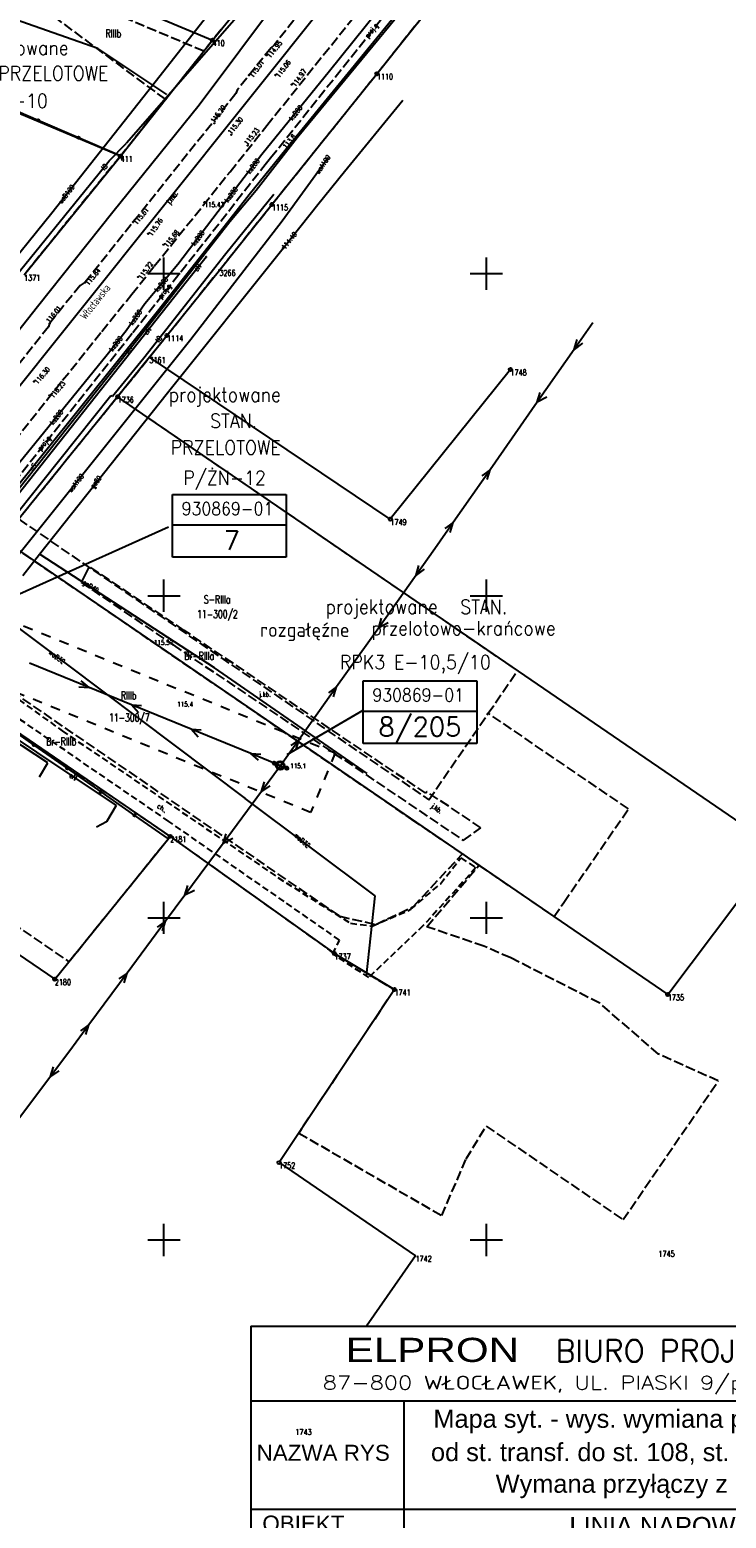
# Model space of a CAD drawing. Extents: x 6572638 to 13149531, y 5838629 to 11678088.
# Tile 30 of 37: x 6573929 to 6574037, y 5838807 to 5839038. Entities that reach past the tile are written whole.
import ezdxf
from ezdxf.enums import TextEntityAlignment as Align

# ---------------------------------------------------------------- set-up
doc = ezdxf.new("R2010")
doc.units = 0
doc.header["$MEASUREMENT"] = 0
for name, pattern in [('1', [0]), ('11', [3, 2.5, -0.5]), ('1_1', [0]), ('1_14', [0]), ('1_OTKC', [1.5, 1, -0.5]), ('1_OTKJ', [2, 1.5, -0.5]), ('2_EGBW_W', [1, 0.5, -0.5]), ('3_SUEP_A', [0]), ('3_SUGP', [0]), ('3_SUKP', [0]), ('3_SUPP_P', [2, 1.5, -0.5]), ('3_SUTP_A', [0]), ('3_SUWP', [0]), ('GDE', [0]), ('GUK', [2, 1.5, -0.5])]:
    doc.linetypes.add(name, pattern=pattern)
doc.layers.get('0').update_dxf_attribs({"color": 250, "linetype": 'CONTINUOUS'})
for name, color, linetype in [('_L_NAP', 7, 'CONTINUOUS'), ('_OPIS_KABLA', 250, 'CONTINUOUS'), ('DZIALKI', 7, 'GDE'), ('EBTPO_L_0_A', 7, '1'), ('KONTURY', 3, 'GUK'), ('NUMERY_DZIALEK', 7, 'CONTINUOUS'), ('NUMERY_KONTUROW', 3, 'CONTINUOUS'), ('NUMERY_PUNKTOW', 7, 'CONTINUOUS'), ('OPIS_LNAP', 250, 'CONTINUOUS'), ('OTK_E_T_0', 7, 'CONTINUOUS'), ('OTK_E_T_1', 7, 'CONTINUOUS'), ('OTK_E_T_8', 7, 'CONTINUOUS'), ('OTK_L_0', 7, '1_OTKJ'), ('OTK_L_18', 7, '1_1'), ('OTK_L_2', 7, '1_OTKC'), ('OTO_L_0', 7, 'CONTINUOUS'), ('OTR_T_0', 7, 'CONTINUOUS'), ('OTR_T_1', 7, 'CONTINUOUS'), ('P_SUGP_E_T_0', 52, 'CONTINUOUS'), ('P_SUGP_L_0', 52, '3_SUPP_P'), ('PUNKTY', 7, 'CONTINUOUS'), ('SUEP_E_T_0', 1, 'CONTINUOUS'), ('SUEP_L_0', 1, '3_SUEP_A'), ('SUER_T_0', 1, 'CONTINUOUS'), ('SUGP_E_T_0', 52, 'CONTINUOUS'), ('SUGP_L_0', 52, '3_SUGP'), ('SUGR_T_0', 52, 'CONTINUOUS'), ('SUKP_E_T_0', 34, 'CONTINUOUS'), ('SUKP_L_0', 34, '3_SUKP'), ('SUP_T_2', 7, 'CONTINUOUS'), ('SUTP_E_T_0', 30, 'CONTINUOUS'), ('SUTP_L_0', 30, '3_SUTP_A'), ('SUWP_E_T_0', 5, 'CONTINUOUS'), ('SUWP_L_0', 5, '3_SUWP'), ('ZAKRES_L_0', 7, '11')]:
    doc.layers.add(name, color=color, linetype=linetype)
doc.styles.add('ANNOTATIVE', font='ARIAL.TTF')
doc.styles.add('ARIALC', font='ARIALBI0.TTF')
doc.styles.add('SIMPLEBX', font='simplex.shx', dxfattribs={"width": 0.7})
doc.styles.get("Standard").update_dxf_attribs({"font": 'Simplex.SHX', "width": 0.75})
doc.styles.add('TECH', font='simplex.shx', dxfattribs={"height": 2.5})

# ---------------------------------------------------------------- blocks, each defined once
blk = doc.blocks.new('GRT')
at = {"linetype": 'CONTINUOUS'}
blk.add_circle((0, 0), 0.25, dxfattribs=at)
blk = doc.blocks.new('GRO')
at = {"linetype": 'CONTINUOUS'}
blk.add_circle((0, 0), 0.045, dxfattribs=at)
blk = doc.blocks.new('2_OTRN')
at = {"linetype": 'CONTINUOUS'}
blk.add_circle((0, 0), 0.045, dxfattribs=at)
blk = doc.blocks.new('2_OTRS')
at = {"linetype": 'CONTINUOUS'}
blk.add_circle((0, 0), 0.045, dxfattribs=at)
blk = doc.blocks.new('4_SUPS')
at = {"linetype": 'CONTINUOUS'}
blk.add_circle((0, 0), 0.0625, dxfattribs=at)
blk = doc.blocks.new('4_SUPP')
at = {"linetype": 'CONTINUOUS'}
blk.add_circle((0, 0), 0.25, dxfattribs=at)

msp = doc.modelspace()

# ---------------------------------------------------------------- linework, layer by layer
at = {"layer": '_L_NAP', "color": 5}
for p, q in [((6573951.32339, 5838956.01287), (6573951.32339, 5838965.69986)), ((6573951.32339, 5838965.69986), (6573968.93545, 5838965.69986)), ((6573968.93545, 5838965.69986), (6573968.93545, 5838956.01287)), ((6573951.32339, 5838961.01778), (6573968.93545, 5838961.01778)), ((6573968.93545, 5838956.01287), (6573951.32339, 5838956.01287)), ((6573980.89634, 5838927.08669), (6573980.89634, 5838936.77368)), ((6573980.89634, 5838936.77368), (6573998.50841, 5838936.77368)), ((6573998.50841, 5838936.77368), (6573998.50841, 5838927.08669)), ((6573980.89634, 5838932.09161), (6573998.50841, 5838932.09161)), ((6573998.50841, 5838927.08669), (6573980.89634, 5838927.08669))]:
    msp.add_line(p, q, dxfattribs=at)
at = {"layer": '_OPIS_KABLA', "color": 7, "ltscale": 0.3}
for p, q in [((6573963.45516, 5838836.59374), (6574116.53018, 5838836.59374)), ((6573963.45516, 5838836.59374), (6573963.45516, 5838741.27393)), ((6573963.45516, 5838825.0042), (6574116.53018, 5838825.0042)), ((6573967.3833, 5838825.0042), (6574110.91407, 5838825.0042)), ((6573987.20129, 5838825.0042), (6573987.20129, 5838741.27393)), ((6573963.45516, 5838808.22192), (6574116.53018, 5838808.22192))]:
    msp.add_line(p, q, dxfattribs=at)
at = {"layer": 'DZIALKI'}
for p, q in [((6573893.34, 5839063.17), (6573957.53, 5839036.24)), ((6573983.02, 5839031.03), (6574002.8, 5839055.87)), ((6573957.53, 5839036.24), (6573971.91, 5839054.04)), ((6573943.26, 5839018.25), (6573957.53, 5839036.24)), ((6573943.26, 5839018.25), (6573909.14, 5839032.56)), ((6573966.74, 5839010.72), (6573983.02, 5839031.03)), ((6573928.32, 5838999.8), (6573943.26, 5839018.25)), ((6573958.6, 5839000.56), (6573966.74, 5839010.72)), ((6573950.48, 5838990.41), (6573958.6, 5839000.56)), ((6573947.75, 5838987.02), (6573950.48, 5838990.41)), ((6573947.75, 5838987.02), (6573942.81, 5838980.88)), ((6573985.11, 5838961.88), (6573947.75, 5838987.02)), ((6574003.73, 5838985.11), (6573985.11, 5838961.88)), ((6573942.81, 5838980.88), (6573924.98, 5838958.77)), ((6574045.15, 5838910.76), (6573942.81, 5838980.88)), ((6573924.98, 5838958.77), (6574028.14, 5838888.09)), ((6573910.24, 5838940.51), (6573950.97, 5838912.65)), ((6573892.35, 5838918.33), (6573933.07, 5838890.47)), ((6573933.07, 5838890.47), (6573950.97, 5838912.65)), ((6573950.97, 5838912.65), (6573976.44, 5838894.45)), ((6574028.14, 5838888.09), (6574045.15, 5838910.76)), ((6573976.44, 5838894.45), (6573985.75, 5838888.87)), ((6573985.75, 5838888.87), (6573967.85, 5838862)), ((6573967.85, 5838862), (6573989.01, 5838847.53)), ((6573989.01, 5838847.53), (6573981.43593, 5838836.59374))]:
    msp.add_line(p, q, dxfattribs=at)
at = {"layer": 'EBTPO_L_0_A', "linetype": '1'}
for p, q in [((6573950, 5838997.5), (6573950, 5839002.5)), ((6574000, 5838997.5), (6574000, 5839002.5)), ((6573947.5, 5839000), (6573952.5, 5839000)), ((6573997.5, 5839000), (6574002.5, 5839000)), ((6573950, 5838947.5), (6573950, 5838952.5)), ((6574000, 5838947.5), (6574000, 5838952.5)), ((6573947.5, 5838950), (6573952.5, 5838950)), ((6573997.5, 5838950), (6574002.5, 5838950)), ((6573950, 5838897.5), (6573950, 5838902.5)), ((6574000, 5838897.5), (6574000, 5838902.5)), ((6573947.5, 5838900), (6573952.5, 5838900)), ((6573997.5, 5838900), (6574002.5, 5838900)), ((6573950, 5838847.5), (6573950, 5838852.5)), ((6574000, 5838847.5), (6574000, 5838852.5)), ((6573947.5, 5838850), (6573952.5, 5838850)), ((6573997.5, 5838850), (6574002.5, 5838850))]:
    msp.add_line(p, q, dxfattribs=at)
at = {"layer": 'KONTURY'}
for p, q in [((6573924.88, 5839045.86), (6573950.23, 5839027.05)), ((6573956.19, 5839034.55), (6573925.46, 5839047.4)), ((6573983.02, 5839031.03), (6573995.36, 5839046.53)), ((6573957.53, 5839036.24), (6573956.19, 5839034.55)), ((6573958.87, 5839037.91), (6573957.53, 5839036.24)), ((6573950.23, 5839027.05), (6573956.19, 5839034.55)), ((6573966.74, 5839010.72), (6573983.02, 5839031.03)), ((6573950.23, 5839027.05), (6573943.26, 5839018.25)), ((6573943.26, 5839018.25), (6573928.32, 5838999.8)), ((6573958.6, 5839000.56), (6573966.74, 5839010.72)), ((6573950.48, 5838990.41), (6573958.6, 5839000.56)), ((6573949, 5838988.58), (6573950.48, 5838990.41)), ((6573942.81, 5838980.88), (6573949, 5838988.58)), ((6573942.81, 5838980.88), (6573927.49, 5838961.88)), ((6574004.83, 5838938.38), (6573942.81, 5838980.88)), ((6573927.49, 5838961.88), (6573991.09, 5838918.32)), ((6573988.83, 5838915.02), (6573924.98, 5838958.77)), ((6573913.22, 5838944.2), (6573977.26, 5838900.24)), ((6573950.97, 5838912.65), (6573910.24, 5838940.51)), ((6574000.29, 5838931.75), (6574004.83, 5838938.38)), ((6573991.09, 5838918.32), (6574000.29, 5838931.75)), ((6574022.06, 5838916.92), (6574000.29, 5838931.75)), ((6574012, 5838902.39), (6574022.06, 5838916.92)), ((6573996.28, 5838909.92), (6573988.83, 5838915.02)), ((6573935.27, 5838893.19), (6573950.97, 5838912.65)), ((6573950.97, 5838912.65), (6573975.75, 5838894.94)), ((6573988.69, 5838901.74), (6573996.28, 5838909.92)), ((6573996.28, 5838909.92), (6573998.86, 5838908.15)), ((6573990.76, 5838898.63), (6573998.86, 5838908.15)), ((6573998.86, 5838908.15), (6574010.49, 5838900.18)), ((6573921.6, 5838902.56), (6573935.27, 5838893.19)), ((6574010.49, 5838900.18), (6574012, 5838902.39)), ((6573977.26, 5838900.24), (6573982.85, 5838898.99)), ((6573982.85, 5838898.99), (6573988.69, 5838901.74)), ((6573999.62, 5838895.59), (6573990.76, 5838898.63)), ((6574003.79, 5838893.79), (6573999.62, 5838895.59)), ((6573975.75, 5838894.94), (6573976.44, 5838894.45)), ((6573976.44, 5838894.45), (6573985.75, 5838888.87)), ((6574017.58, 5838886.75), (6574003.79, 5838893.79)), ((6573985.75, 5838888.87), (6573970.91, 5838866.59)), ((6574026.71, 5838878.84), (6574017.58, 5838886.75)), ((6574035.97, 5838874.68), (6574026.71, 5838878.84)), ((6574021.21, 5838853.15), (6574035.97, 5838874.68)), ((6573996.87, 5838862.57), (6573999.96, 5838867.66)), ((6573999.96, 5838867.66), (6574021.21, 5838853.15)), ((6573970.91, 5838866.59), (6573993.08, 5838853.78)), ((6573993.08, 5838853.78), (6573996.87, 5838862.57))]:
    msp.add_line(p, q, dxfattribs=at)
at = {"layer": 'OPIS_LNAP', "color": 6, "linetype": 'CONTINUOUS'}
for p, q in [((6573950.73283, 5838960.64487), (6573916.44765, 5838945.23841)), ((6573969.12894, 5838925.34702), (6573980.9239, 5838932.21881))]:
    msp.add_line(p, q, dxfattribs=at)
at = {"layer": 'OTK_L_0', "linetype": '1_OTKJ'}
for p, q in [((6573965.97, 5839023), (6573990.1, 5839053.13)), ((6573976.4, 5839047.15), (6573967.09, 5839035.46)), ((6573966.61, 5839035.03), (6573961.35, 5839028.48)), ((6573967.09, 5839035.46), (6573966.61, 5839035.03)), ((6573961.16, 5839027.96), (6573937.81, 5838998.69)), ((6573961.35, 5839028.48), (6573961.16, 5839027.96)), ((6573960.25, 5839015.82), (6573965.97, 5839023)), ((6573956.15, 5839010.67), (6573960.25, 5839015.82)), ((6573948.51, 5839001.17), (6573956.15, 5839010.67)), ((6573945.01, 5838996.79), (6573948.51, 5839001.17)), ((6573937, 5838998.18), (6573932.28, 5838992.26)), ((6573937.81, 5838998.69), (6573937, 5838998.18)), ((6573940.36, 5838991.02), (6573945.01, 5838996.79)), ((6573921.81, 5838967.82), (6573940.36, 5838991.02)), ((6573932.09, 5838991.76), (6573926.82, 5838985.08)), ((6573932.28, 5838992.26), (6573932.09, 5838991.76)), ((6573953.16, 5838944.63), (6573938.42, 5838954.56)), ((6573937.15, 5838952.07), (6573951.45, 5838942.36)), ((6573990.6, 5838919.34), (6573953.16, 5838944.63)), ((6573951.45, 5838942.36), (6573996.43, 5838912.03)), ((6573990.79, 5838919.58), (6573990.6, 5838919.34)), ((6573999.15, 5838913.99), (6573990.79, 5838919.58)), ((6573996.43, 5838912.03), (6573999.15, 5838913.99))]:
    msp.add_line(p, q, dxfattribs=at)
at = {"layer": 'OTK_L_0', "linetype": '1_14'}
msp.add_line((6573938.42, 5838954.56), (6573937.15, 5838952.07), dxfattribs=at)
at = {"layer": 'OTK_L_18', "linetype": '1_1'}
msp.add_line((6573898.50696, 5838946.12622), (6573989.8785, 5839060.6669), dxfattribs=at)
at = {"layer": 'OTK_L_2', "linetype": '1_OTKC'}
for p, q in [((6573912.94, 5838944.39), (6573934.22526, 5838929.03631)), ((6573950.74949, 5838914.9766), (6573911.1224, 5838942.1564)), ((6573934.22526, 5838929.03631), (6573967.69096, 5838906.25023)), ((6573977.24533, 5838896.54885), (6573950.74949, 5838914.9766)), ((6573992.89833, 5838905.29901), (6573996.05357, 5838909.30387)), ((6573996.05357, 5838909.30387), (6573998.38839, 5838907.79056)), ((6573998.38839, 5838907.79056), (6573990.21653, 5838898.79719)), ((6573967.69096, 5838906.25023), (6573978.93267, 5838899.15931)), ((6573988.31517, 5838901.32117), (6573992.89833, 5838905.29901)), ((6573982.30518, 5838898.72693), (6573988.31517, 5838901.32117)), ((6573978.93267, 5838899.15931), (6573982.30518, 5838898.72693)), ((6573990.21653, 5838898.79719), (6573981.77062, 5838890.73177)), ((6573976.19, 5838894.42), (6573977.24533, 5838896.54885)), ((6573981.77062, 5838890.73177), (6573976.19, 5838894.42))]:
    msp.add_line(p, q, dxfattribs=at)
at = {"layer": 'OTO_L_0'}
for p, q in [((6573924.23809, 5839026.51635), (6573930.49873, 5839023.81756)), ((6573930.49873, 5839023.81756), (6573936.75936, 5839021.11878)), ((6573936.75936, 5839021.11878), (6573943.02, 5839018.42)), ((6573923.69, 5838931.11), (6573929.83754, 5838926.81375)), ((6573929.83754, 5838926.81375), (6573935.03891, 5838923.17873)), ((6573935.03891, 5838923.17873), (6573940.24028, 5838919.54372)), ((6573940.24028, 5838919.54372), (6573945.44165, 5838915.9087)), ((6573945.44165, 5838915.9087), (6573950.64303, 5838912.27369))]:
    msp.add_line(p, q, dxfattribs=at)
for centre in [(6573930.49873, 5839023.81756), (6573936.75936, 5839021.11878), (6573929.83754, 5838926.81375), (6573935.03891, 5838923.17873), (6573940.24028, 5838919.54372), (6573945.44165, 5838915.9087)]:
    msp.add_circle(centre, 0.17, dxfattribs=at)
at = {"layer": 'P_SUGP_L_0', "linetype": '3_SUPP_P'}
for p, q in [((6573966.55473, 5839017.98562), (6574000.48904, 5839060.51304)), ((6573965.71756, 5839016.92299), (6573966.55473, 5839017.98562)), ((6573945.1919, 5838990.86953), (6573965.71756, 5839016.92299)), ((6573921.78379, 5838961.36517), (6573945.1919, 5838990.86953))]:
    msp.add_line(p, q, dxfattribs=at)
at = {"layer": 'SUEP_L_0', "linetype": '3_SUEP_A'}
for p, q in [((6573994.82, 5839051.01), (6573970.53, 5839021.25)), ((6573970.67, 5839021.14), (6573995.05, 5839050.76)), ((6573955.48731, 5839026.21517), (6573971.00277, 5839047.0256)), ((6573942.07733, 5839009.57858), (6573955.48731, 5839026.21517)), ((6573970.53, 5839021.25), (6573963.2, 5839012.25)), ((6573964.3, 5839012.94), (6573970.67, 5839021.14)), ((6573963.2, 5839012.25), (6573959.91, 5839008.01)), ((6573960.22, 5839008.07), (6573964.3, 5839012.94)), ((6573930.41305, 5838994.88432), (6573942.07733, 5839009.57858)), ((6573959.91, 5839008.01), (6573949.03, 5838994.1)), ((6573949.18, 5838993.92), (6573960.22, 5839008.07)), ((6573956.53, 5839002.58), (6573953.44, 5838998.7)), ((6573953.44, 5838998.7), (6573926.21, 5838964.24)), ((6573914.91532, 5838975.4504), (6573930.41305, 5838994.88432)), ((6573949.03, 5838994.1), (6573925.42, 5838964.68)), ((6573925.76, 5838964.42), (6573949.18, 5838993.92)), ((6574016.49401, 5838992.34311), (6574013.63094, 5838988.24398)), ((6574013.63094, 5838988.24398), (6574007.90482, 5838980.04572)), ((6574013.63094, 5838988.24398), (6574014.07995, 5838989.76003)), ((6574014.89978, 5838989.18741), (6574013.63094, 5838988.24398)), ((6574007.90482, 5838980.04572), (6574008.35382, 5838981.56176)), ((6574009.37861, 5838980.846), (6574007.90482, 5838980.04572)), ((6574007.90482, 5838980.04572), (6574000.57919, 5838969.55739)), ((6574000.57919, 5838969.55739), (6573994.85306, 5838961.35913)), ((6574000.57919, 5838969.55739), (6573999.31035, 5838968.61396)), ((6574000.13018, 5838968.04135), (6574000.57919, 5838969.55739)), ((6573994.85306, 5838961.35913), (6573991.99, 5838957.26)), ((6573994.85306, 5838961.35913), (6573993.58423, 5838960.4157)), ((6573994.40406, 5838959.84309), (6573994.85306, 5838961.35913)), ((6573991.99, 5838957.26), (6573989.09471, 5838953.18357)), ((6573989.09471, 5838953.18357), (6573983.30412, 5838945.03071)), ((6573989.09471, 5838953.18357), (6573989.55565, 5838954.69603)), ((6573990.37094, 5838954.11697), (6573989.09471, 5838953.18357)), ((6573983.30412, 5838945.03071), (6573983.76506, 5838946.54317)), ((6573983.30412, 5838945.03071), (6573976.77588, 5838935.83929)), ((6573984.78417, 5838945.81935), (6573983.30412, 5838945.03071)), ((6573909.45842, 5838939.64588), (6573942.5792, 5838917.42833)), ((6573938.38965, 5838935.75657), (6573929.13379, 5838939.54194)), ((6573936.812, 5838935.86158), (6573938.38965, 5838935.75657)), ((6573938.38965, 5838935.75657), (6573937.19054, 5838936.78717)), ((6573944.95035, 5838933.07343), (6573938.38965, 5838935.75657)), ((6573976.77588, 5838935.83929), (6573970.98529, 5838927.68643)), ((6573976.77588, 5838935.83929), (6573975.49965, 5838934.90589)), ((6573976.31494, 5838934.32683), (6573976.77588, 5838935.83929)), ((6573954.20621, 5838929.28806), (6573944.95035, 5838933.07343)), ((6573946.05483, 5838931.81144), (6573944.95035, 5838933.07343)), ((6573944.95035, 5838933.07343), (6573946.528, 5838932.96842)), ((6573963.46207, 5838925.50269), (6573954.20621, 5838929.28806)), ((6573955.31069, 5838928.02606), (6573954.20621, 5838929.28806)), ((6573954.20621, 5838929.28806), (6573955.78386, 5838929.18305)), ((6573970.98529, 5838927.68643), (6573968.09, 5838923.61)), ((6573970.98529, 5838927.68643), (6573969.70906, 5838926.75303)), ((6573970.52435, 5838926.17397), (6573970.98529, 5838927.68643)), ((6573968.09, 5838923.61), (6573963.46207, 5838925.50269)), ((6573964.66118, 5838924.47209), (6573963.46207, 5838925.50269)), ((6573963.46207, 5838925.50269), (6573965.03972, 5838925.39767)), ((6573968.09, 5838923.61), (6573965.11843, 5838919.58884)), ((6573965.11843, 5838919.58884), (6573965.60778, 5838921.09234)), ((6573965.11843, 5838919.58884), (6573959.17528, 5838911.54651)), ((6573966.41202, 5838920.49803), (6573965.11843, 5838919.58884)), ((6573942.5792, 5838917.42833), (6573941.09903, 5838914.91203)), ((6573941.09903, 5838914.91203), (6573939.53022, 5838914.05756)), ((6573959.17528, 5838911.54651), (6573953.23214, 5838903.50418)), ((6573959.17528, 5838911.54651), (6573959.66464, 5838913.05001)), ((6573960.66993, 5838912.30712), (6573959.17528, 5838911.54651)), ((6573953.23214, 5838903.50418), (6573953.7215, 5838905.00769)), ((6573953.23214, 5838903.50418), (6573950.24786, 5838899.46582)), ((6573954.72679, 5838904.26479), (6573953.23214, 5838903.50418)), ((6573950.24786, 5838899.46582), (6573944.30472, 5838891.42349)), ((6573950.24786, 5838899.46582), (6573948.95427, 5838898.55663)), ((6573949.7585, 5838897.96231), (6573950.24786, 5838899.46582)), ((6573944.30472, 5838891.42349), (6573938.36157, 5838883.38116)), ((6573944.30472, 5838891.42349), (6573943.01113, 5838890.5143)), ((6573943.81536, 5838889.91999), (6573944.30472, 5838891.42349)), ((6573938.36157, 5838883.38116), (6573935.39, 5838879.36)), ((6573938.36157, 5838883.38116), (6573937.06798, 5838882.47197)), ((6573937.87222, 5838881.87766), (6573938.36157, 5838883.38116)), ((6573935.39, 5838879.36), (6573932.3941, 5838875.35693)), ((6573932.3941, 5838875.35693), (6573932.89256, 5838876.85744)), ((6573932.3941, 5838875.35693), (6573926.4023, 5838867.35079)), ((6573933.69318, 5838876.25826), (6573932.3941, 5838875.35693))]:
    msp.add_line(p, q, dxfattribs=at)
at = {"layer": 'SUEP_L_0', "color": 4, "linetype": '3_SUEP_A'}
for centre, radius in [((6573968.02007, 5838923.65423), 0.67202), ((6573968.03207, 5838923.6605), 0.50079)]:
    msp.add_circle(centre, radius, dxfattribs=at)
at = {"layer": 'SUGP_L_0', "linetype": '3_SUGP'}
for p, q in [((6573939.73825, 5839034.9466), (6573903.28154, 5839047.71833)), ((6573950.44962, 5839027.82522), (6573939.73825, 5839034.9466)), ((6573977.98682, 5839015.87126), (6573987.07415, 5839026.92342)), ((6573973.87612, 5839010.71755), (6573977.98682, 5839015.87126)), ((6573968.50471, 5839003.94467), (6573973.87612, 5839010.71755)), ((6573950.5611, 5838981.48678), (6573968.50471, 5839003.94467)), ((6573930.73133, 5838956.45479), (6573950.5611, 5838981.48678)), ((6573928.12931, 5838953.16051), (6573930.73133, 5838956.45479)), ((6573930.82226, 5838956.3944), (6573930.73133, 5838956.45479)), ((6573957.85881, 5838938.823), (6573930.82226, 5838956.3944)), ((6573981.54078, 5838922.40438), (6573957.85881, 5838938.823))]:
    msp.add_line(p, q, dxfattribs=at)
at = {"layer": 'SUKP_L_0', "linetype": '3_SUKP'}
for p, q in [((6573987.56, 5839046.25), (6573975.68, 5839031.45)), ((6573975.68, 5839031.45), (6573965.2, 5839018.48)), ((6573965.2, 5839018.48), (6573962.46, 5839014.91)), ((6573962.46, 5839014.91), (6573958.4, 5839009.66)), ((6573958.4, 5839009.66), (6573952.17, 5839001.41)), ((6573952.17, 5839001.41), (6573947.05, 5838995.3)), ((6573947.05, 5838995.3), (6573944.15, 5838991.14)), ((6573944.15, 5838991.14), (6573940.97, 5838987.13)), ((6573940.97, 5838987.13), (6573925.7, 5838968.29))]:
    msp.add_line(p, q, dxfattribs=at)
at = {"layer": 'SUP_T_2', "linetype": 'CONTINUOUS'}
for p, q in [((6573967.58391, 5838923.81348), (6573968.04782, 5838923.62696)), ((6573968.13218, 5838923.59304), (6573968.59609, 5838923.40652))]:
    msp.add_line(p, q, dxfattribs=at)
at = {"layer": 'SUTP_L_0', "linetype": '3_SUTP_A'}
for p, q in [((6573970.2271, 5839050.01902), (6573944.18596, 5839020.26549)), ((6573941.51319, 5839017.50362), (6573944.18596, 5839020.26549)), ((6573921.46736, 5838992.82499), (6573941.51319, 5839017.50362)), ((6573967.05784, 5839012.2734), (6573959.61557, 5839003.08154)), ((6573959.61557, 5839003.08154), (6573946.87169, 5838986.90306)), ((6573946.87169, 5838986.90306), (6573942.03527, 5838980.9286)), ((6573941.75295, 5838981.01164), (6573931.22957, 5838967.79464)), ((6573942.03527, 5838980.9286), (6573941.75295, 5838981.01164)), ((6573931.22957, 5838967.79464), (6573922.52696, 5838956.88399))]:
    msp.add_line(p, q, dxfattribs=at)
at = {"layer": 'SUWP_L_0', "linetype": '3_SUWP'}
for p, q in [((6573947.49767, 5839028.31518), (6573962.35405, 5839047.2789)), ((6573932.59639, 5839009.44727), (6573947.49767, 5839028.31518)), ((6573975.44892, 5839017.99983), (6573968.35, 5839008.15)), ((6573924.16295, 5838998.9879), (6573932.59639, 5839009.44727)), ((6573968.35, 5839008.15), (6573954.16328, 5838989.75543)), ((6573954.16328, 5838989.75543), (6573921.75928, 5838949.25552)), ((6573921.75928, 5838949.25552), (6573962.60238, 5838918.54799)), ((6573932.02413, 5838924.04827), (6573912.04672, 5838937.21827)), ((6573930.68646, 5838921.89903), (6573932.02413, 5838924.04827)), ((6573982.74608, 5838903.41477), (6573962.60238, 5838918.54799)), ((6573981.39925, 5838890.97721), (6573982.74608, 5838903.41477))]:
    msp.add_line(p, q, dxfattribs=at)
at = {"layer": 'ZAKRES_L_0', "linetype": '2_EGBW_W', "ltscale": 3}
for p, q in [((6573917.14269, 5838949.84793), (6573976.53691, 5838925.60901)), ((6573972.75843, 5838916.35034), (6573913.42174, 5838940.56624)), ((6573976.53691, 5838925.60901), (6573972.75843, 5838916.35034))]:
    msp.add_line(p, q, dxfattribs=at)

# ---------------------------------------------------------------- block references
at = {"layer": 'OTR_T_0'}
for p, rotation in [((6573965.90661, 5839033.89242), 50.60854984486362), ((6573963.20741, 5839030.81028), 53.67068757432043), ((6573967.29861, 5839030.82326), 52.66391769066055), ((6573969.79789, 5839029.36593), 55.25198565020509), ((6573945.22, 5839008), 50.81842789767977), ((6573947.55861, 5839006.19209), 55.70630251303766), ((6573949.93774, 5839004.49554), 51.17275079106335), ((6573945.99223, 5838999.48478), 54.32717803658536), ((6573937.74, 5838998.6), 50.52972946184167), ((6573929.86, 5838983.26), 50.00000731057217), ((6573932.25, 5838981.1), 50.00000731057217)]:
    msp.add_blockref('2_OTRS', p, dxfattribs=dict(at, rotation=rotation))
for p in [(6573957.82, 5839023.33), (6573960.44, 5839021.56), (6573962.97, 5839019.88), (6573956.29, 5839011.08), (6573932.28, 5838992.26), (6573951.45, 5838942.36)]:
    msp.add_blockref('2_OTRS', p, dxfattribs=at)
at = {"layer": 'OTR_T_1'}
msp.add_blockref('2_OTRN', (6573969.06, 5838923.22), dxfattribs=at)
at = {"layer": 'PUNKTY'}
for name, p in [('GRT', (6573957.53, 5839036.24)), ('GRT', (6573983.02, 5839031.03)), ('GRT', (6573943.26, 5839018.25)), ('GRT', (6573966.74, 5839010.72)), ('GRO', (6573958.6, 5839000.56)), ('GRT', (6573950.48, 5838990.41)), ('GRO', (6573947.75, 5838987.02)), ('GRT', (6574003.73, 5838985.11)), ('GRT', (6573942.81, 5838980.88)), ('GRT', (6573985.11, 5838961.88)), ('GRT', (6573950.97, 5838912.65)), ('GRT', (6573976.44, 5838894.45)), ('GRT', (6573933.07, 5838890.47)), ('GRT', (6573985.75, 5838888.87)), ('GRT', (6574028.14, 5838888.09)), ('GRT', (6573967.85, 5838862))]:
    msp.add_blockref(name, p, dxfattribs=at)
at = {"layer": 'SUER_T_0'}
for p, rotation in [((6573970.53, 5839021.25), 50.83910971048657), ((6573956.53, 5839002.58), 51.49909722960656)]:
    msp.add_blockref('4_SUPS', p, dxfattribs=dict(at, rotation=rotation))
at = {"layer": 'SUGR_T_0', "rotation": 51.42347337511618}
msp.add_blockref('4_SUPS', (6573968.50471, 5839003.94467), dxfattribs=at)
at = {"layer": 'SUP_T_2'}
for p in [(6573967.12, 5838924), (6573969.06, 5838923.22)]:
    msp.add_blockref('4_SUPP', p, dxfattribs=at)

# ---------------------------------------------------------------- texts
at = {"color": 1, "linetype": 'BYBLOCK', "style": 'SIMPLEBX', "width": 0.9}
for s, p in [('projektowane', (6573917.826, 5839033.96703)), ('PRZELOTOWE', (6573924.31162, 5839030.00061)), ('P/ŻN-10', (6573919.19523, 5839025.72446)), ('projektowane', (6573950.74293, 5838980.12256)), ('STAN. ', (6573957.1657, 5838976.04201)), ('PRZELOTOWE', (6573951.0393, 5838971.91985)), ('P/ŻN-12', (6573953.01071, 5838967.19374)), ('projektowane', (6573975.06489, 5838947.20306)), ('STAN. ', (6573995.95609, 5838947.16495)), ('rozgałęźne', (6573964.91907, 5838943.61329)), ('przelotowo-krańcowe', (6573982.15811, 5838943.87434)), ('RPK3 E-10,5/10', (6573977.28082, 5838938.57872))]:
    msp.add_text(s, height=2.2, dxfattribs=at).set_placement(p)
at = {"color": 5, "linetype": 'BYBLOCK', "style": 'SIMPLEBX', "width": 0.9}
for p in [(6573952.75776, 5838962.5315), (6573982.33071, 5838933.60532)]:
    msp.add_text('930869-01', height=1.98, dxfattribs=at).set_placement(p)
at = {"layer": '_L_NAP', "color": 5, "style": 'SIMPLEBX'}
for s, height, p in [('7', 2.94133, (6573959.25997, 5838957.12516)), ('8/205', 2.941333, (6573983.27059, 5838928.19898))]:
    msp.add_text(s, height=height, dxfattribs=at).set_placement(p)
at = {"layer": '_OPIS_KABLA', "color": 7}
for s, height, style, p in [('BIURO PROJEKTÓW', 3.426192, 'TECH', (6574010.74052, 5838831.06118)), ('Mapa syt. - wys. wymiana przewodów gołych i słupów, obw. nr 100', 2.8119, 'ANNOTATIVE', (6573991.79131, 5838820.84303)), (" od st. transf. do st. 108, st. transf. ''SZPETAL GÓRNY 2'' [STA3-0869]", 2.8119, 'ANNOTATIVE', (6573990.32228, 5838815.66233)), ('NAZWA RYS', 2.48745, 'ANNOTATIVE', (6573964.38029, 5838815.71346)), ('Wymana przyłączy z przewodów gołych na splot kablowy', 2.8119, 'ANNOTATIVE', (6574001.45289, 5838810.75192)), ('LINIA NAPOWIETRZNA - obwód nr 100', 2.8119, 'ANNOTATIVE', (6574012.88358, 5838804.17995)), ('OBIEKT', 2.48745, 'ANNOTATIVE', (6573965.26451, 5838804.72514))]:
    msp.add_text(s, height=height, dxfattribs=dict(at, style=style)).set_placement(p)
at = {"layer": '_OPIS_KABLA', "color": 8, "style": 'ARIALC', "width": 1.25}
msp.add_text('ELPRON ', height=3.747398, dxfattribs=at).set_placement((6573978.18038, 5838831.06118))
at = {"layer": '_OPIS_KABLA', "color": 7, "style": 'TECH', "width": 1.2}
msp.add_text('87-800 WŁOCŁAWEK, UL. PIASKI 9/pok. 5', height=2.14137, dxfattribs=at).set_placement((6573974.63603, 5838826.77864))
at = {"layer": 'NUMERY_DZIALEK', "width": 0.7}
for s, p in [('11-300/2', (6573958.30245, 5838947.05696)), ('11-300/7', (6573944.63767, 5838930.99046))]:
    msp.add_text(s, height=1.25, dxfattribs=at).set_placement(p, align=Align.MIDDLE)
at = {"layer": 'NUMERY_KONTUROW', "width": 0.7}
for s, p in [('RIIIb', (6573942.15687, 5839037.29009)), ('Br-RIIIa', (6573955.46643, 5838940.65564))]:
    msp.add_text(s, height=1.25, dxfattribs=at).set_placement(p, align=Align.MIDDLE)
for s, p in [('S-RIIIa', (6573956.19569, 5838948.80504)), ('RIIIb', (6573943.32823, 5838933.89564)), ('Br-RIIIb', (6573931.74104, 5838926.74886))]:
    msp.add_text(s, height=1.25, dxfattribs=at).set_placement(p)
at = {"layer": 'NUMERY_PUNKTOW', "width": 0.7}
for s, p in [('410', (6573957.53, 5839035.34)), ('1110', (6573983.02, 5839030.13)), ('411', (6573943.26, 5839017.35)), ('1115', (6573966.74, 5839009.82)), ('1371', (6573928.32, 5838998.9)), ('3266', (6573958.6, 5838999.66)), ('1114', (6573950.48, 5838989.51)), ('3161', (6573947.75, 5838986.12)), ('1748', (6574003.73, 5838984.21)), ('1736', (6573942.81, 5838979.98)), ('1749', (6573985.11, 5838960.98)), ('2181', (6573950.97, 5838911.75)), ('1737', (6573976.44, 5838893.55)), ('2180', (6573933.07, 5838889.57)), ('1741', (6573985.75, 5838887.97)), ('1735', (6574028.14, 5838887.19)), ('1752', (6573967.85, 5838861.1)), ('1742', (6573989.01, 5838846.63)), ('1745', (6574026.68, 5838847.4)), ('1743', (6573970.38, 5838819.73))]:
    msp.add_text(s, height=0.9, dxfattribs=at).set_placement(p)
at = {"layer": 'OTK_E_T_0', "width": 0.7}
for s, rotation, p in [('j.mb.', 52.8355194, (6573951.3862, 5839011.7331)), ('j.kb.', 325.2568187, (6573992.26145, 5838916.88464))]:
    msp.add_text(s, height=0.75, rotation=rotation, dxfattribs=at).set_placement(p, align=Align.MIDDLE)
msp.add_text('j.kb.', height=0.75, dxfattribs=at).set_placement((6573965.66761, 5838934.58573), align=Align.MIDDLE)
at = {"layer": 'OTK_E_T_1', "width": 0.7}
msp.add_text('ch..', height=0.75, rotation=324.9165284, dxfattribs=at).set_placement((6573949.7319, 5838917.03189), align=Align.MIDDLE)
at = {"layer": 'OTK_E_T_8', "width": 0.7}
msp.add_text('Włocławska', height=1.25, rotation=51.3500079, dxfattribs=at).set_placement((6573939.32795, 5838995.63044), align=Align.MIDDLE)
at = {"layer": 'OTR_T_0', "width": 0.7}
for s, rotation, p in [('114.95', 50.6085498, (6573966.48623, 5839033.41646)), ('115.01', 53.6706876, (6573963.81163, 5839030.36596)), ('115.06', 52.6639177, (6573967.89493, 5839030.3684)), ('114.97', 55.2519857, (6573970.41414, 5839028.93845)), ('115.20', 53.4554547, (6573957.82, 5839023.33)), ('115.30', 51.1114703, (6573960.44, 5839021.56)), ('115.23', 50.9497861, (6573962.97, 5839019.88)), ('115.61', 50.8184279, (6573945.80136, 5839007.52616)), ('115.76', 55.7063025, (6573948.17823, 5839005.76951)), ('115.68', 51.1727508, (6573950.52202, 5839004.02531)), ('115.84', 50.5297295, (6573938.31897, 5838998.12324)), ('115.72', 54.327178, (6573946.6015, 5838999.04741)), ('116.01', 51.4347295, (6573932.28, 5838992.26)), ('116.30', 50.0000073, (6573930.43453, 5838982.77791)), ('116.23', 50.0000073, (6573932.82453, 5838980.61791))]:
    msp.add_text(s, height=0.75, rotation=rotation, dxfattribs=at).set_placement(p)
msp.add_text('115.43', height=0.75, dxfattribs=at).set_placement((6573956.29, 5839010.33))
msp.add_text('115.57', height=0.75, dxfattribs=at).set_placement((6573951.45, 5838942.36), align=Align.RIGHT)
at = {"layer": 'OTR_T_1', "width": 0.7}
for s, p in [('115.4', (6573952.05725, 5838932.78567)), ('115.1', (6573969.58142, 5838923.21544))]:
    msp.add_text(s, height=0.75, dxfattribs=at).set_placement(p)
at = {"layer": 'P_SUGP_E_T_0', "width": 0.7}
for rotation, p in [(51.4122445, (6573982.26754, 5839037.67735)), (51.7679608, (6573950.18527, 5838997.20767)), (51.3420575, (6573931.5059, 5838973.61925))]:
    msp.add_text('proj.g', height=0.75, rotation=rotation, dxfattribs=at).set_placement(p, align=Align.MIDDLE)
at = {"layer": 'SUEP_E_T_0', "width": 0.7}
for s, rotation, p in [('eN', 51.4664489, (6573955.22164, 5839000.93714)), ('eN', 51.6844959, (6573947.43978, 5838991.10663)), ('eS', 51.5499958, (6573944.6, 5838988.15)), ('eS', 51.2459977, (6573929.68512, 5838969.99469)), ('eN', 326.1499172, (6573935.91135, 5838921.90051))]:
    msp.add_text(s, height=0.75, rotation=rotation, dxfattribs=at).set_placement(p, align=Align.MIDDLE)
at = {"layer": 'SUER_T_0', "width": 0.7}
msp.add_text('113.8', height=0.75, rotation=50.8391097, dxfattribs=at).set_placement((6573970.53, 5839021.25), align=Align.RIGHT)
at = {"layer": 'SUGP_E_T_0', "width": 0.7}
for s, rotation, p in [('gs80', 52.0855646, (6573939.53965, 5838967.56917)), ('gsD40', 326.9779581, (6573938.60077, 5838951.33985))]:
    msp.add_text(s, height=0.75, rotation=rotation, dxfattribs=at).set_placement(p, align=Align.MIDDLE)
at = {"layer": 'SUGR_T_0', "width": 0.7}
msp.add_text('114.40', height=0.75, rotation=51.4234734, dxfattribs=at).set_placement((6573968.79787, 5839003.71083))
at = {"layer": 'SUKP_E_T_0', "width": 0.7}
for rotation, p in [(51.0611455, (6573970.44, 5839024.965)), (52.4935181, (6573963.83, 5839016.695)), (52.2840226, (6573960.43, 5839012.285)), (52.9416605, (6573955.285, 5839005.535)), (50.0379832, (6573949.60847, 5838998.35317)), (55.1190428, (6573945.6, 5838993.22)), (51.5849664, (6573942.56, 5838989.135)), (50.9748939, (6573933.335, 5838977.71))]:
    msp.add_text('ks200', height=0.75, rotation=rotation, dxfattribs=at).set_placement(p, align=Align.MIDDLE)
at = {"layer": 'SUTP_E_T_0', "width": 0.7}
for rotation, p in [(44.3747728, (6573940.75455, 5839016.56965)), (51.7723048, (6573949.19832, 5838989.85673))]:
    msp.add_text('tD', height=0.75, rotation=rotation, dxfattribs=at).set_placement(p, align=Align.MIDDLE)
at = {"layer": 'SUWP_E_T_0', "width": 0.7}
for s, rotation, p in [('woA100', 55.2016335, (6573974.64205, 5839016.92918)), ('woD100', 51.699413, (6573934.86831, 5839012.32396)), ('woA100', 51.3366753, (6573936.34667, 5838967.48746)), ('woD32', 323.0626477, (6573933.41837, 5838940.48974)), ('woD32', 319.4671576, (6573971.44628, 5838912.01049))]:
    msp.add_text(s, height=0.75, rotation=rotation, dxfattribs=at).set_placement(p, align=Align.MIDDLE)

doc.saveas('drawing.dxf')
